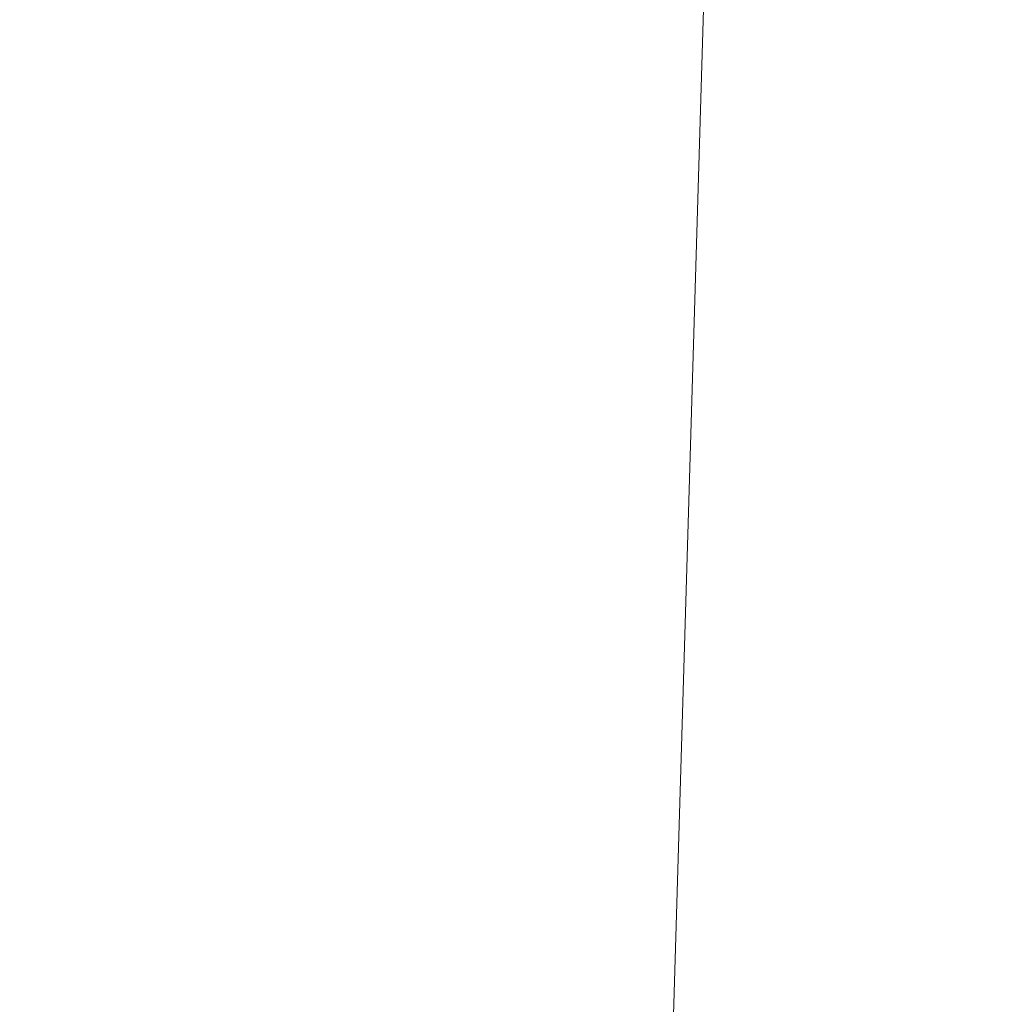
# Model space of a CAD drawing. Header units: millimetres. Extents: x -70 to 70, y -98 to 85.
# Tile 148 of 256: x -7.32 to -5.63, y -28.27 to -26.56. Entities that reach past the tile are written whole.
import ezdxf

# ---------------------------------------------------------------- set-up
doc = ezdxf.new("R2010")
doc.units = ezdxf.units.MM
doc.layers.add('M-520-M_DRAINAGE_FW', color=2, linetype='Continuous', lineweight=30)

# ---------------------------------------------------------------- blocks, each defined once
blk = doc.blocks.new('FFAS1622-708500ZC0 - Kastello Concealed Shower Mixer W_o U-Box-3842-3D View 1')
at = {"layer": 'M-520-M_DRAINAGE_FW', "lineweight": 9}
mesh = blk.add_polyface(dxfattribs=at)
corners = [(-8.2658, -98.0671, 66.2396), (-8.2658, -98.0671, 80.9958), (-5.8149, -16.0261, 72.541), (-5.8149, -16.0261, 67.951)]
mesh.append_faces([[corners[k] for k in face] for face in [(2, 3, 0, 1)]])
mesh = blk.add_polyface(dxfattribs=at)
corners = [(7.8029, -98.0671, 65.2396), (-7.2658, -98.0671, 65.2396), (-4.8149, -16.0261, 66.951), (5.352, -16.0261, 66.951)]
mesh.append_faces([[corners[k] for k in face] for face in [(3, 0, 1, 2)]])
mesh = blk.add_polyface(dxfattribs=at)
corners = [(-7.2658, -98.0671, 81.9958), (7.8029, -98.0671, 81.9958), (5.352, -16.0261, 73.541), (-4.8149, -16.0261, 73.541)]
mesh.append_faces([[corners[k] for k in face] for face in [(3, 0, 1, 2)]])

msp = doc.modelspace()

# ---------------------------------------------------------------- block references
at = {"layer": 'M-520-M_DRAINAGE_FW', "lineweight": 9}
msp.add_blockref('FFAS1622-708500ZC0 - Kastello Concealed Shower Mixer W_o U-Box-3842-3D View 1', (0, 0), dxfattribs=at)

doc.saveas('drawing.dxf')
